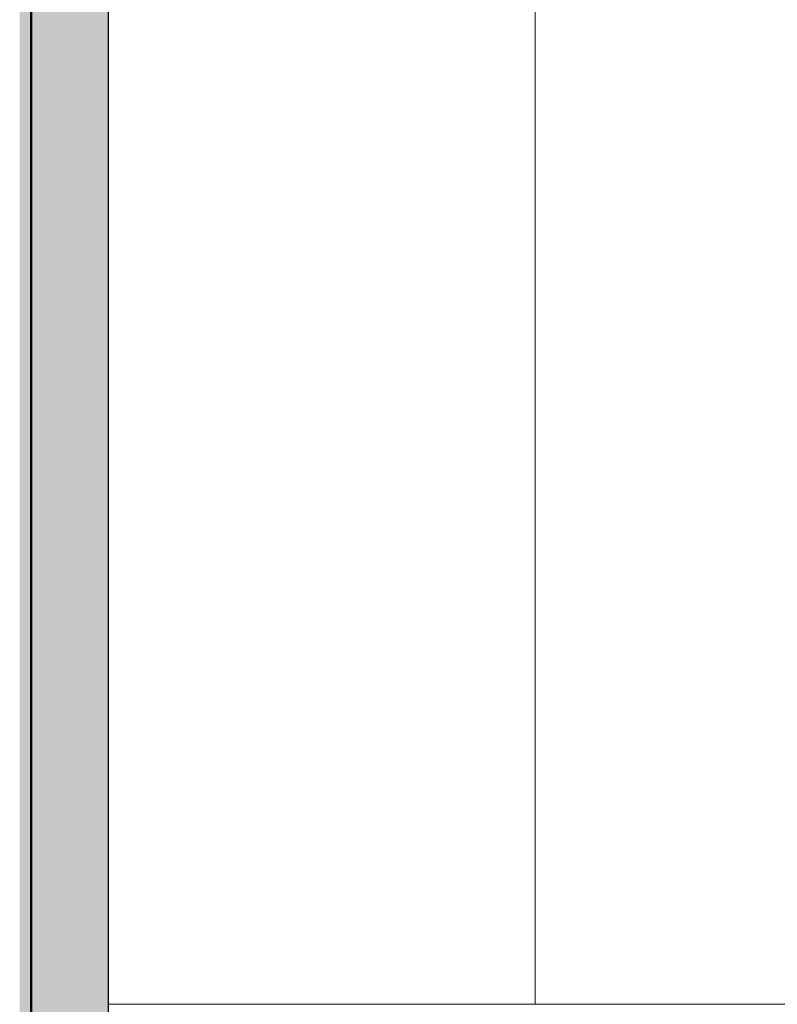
# Model space of a CAD drawing. Header units: metres. Extents: x -9 to 22, y -18.3 to 9.4.
# Tile 17 of 66: x 13.1365 to 13.156, y 0.03 to 0.0554. Entities that reach past the tile are written whole.
import ezdxf

# ---------------------------------------------------------------- set-up
doc = ezdxf.new("R2010")
doc.units = ezdxf.units.M
for name, color, linetype, lineweight in [('A-DOOR', 7, 'Continuous', 5), ('A-FLOR', 7, 'Continuous', 5), ('A-WALL', 7, 'Continuous', 5), ('I-WALL', 7, 'Continuous', 5)]:
    doc.layers.add(name, color=color, linetype=linetype, lineweight=lineweight)

# ---------------------------------------------------------------- blocks, each defined once
blk = doc.blocks.new('PORTINHOLA PARA_1971258-3c0')
at = {"layer": 'A-DOOR'}
blk.add_line((6.186588, 0.03), (6.186588, 0.91), dxfattribs=at)

msp = doc.modelspace()

# ---------------------------------------------------------------- hatches: boundary and pattern name
at = {"layer": 'A-WALL', "true_color": 0xf4f4f4}
msp.add_hatch(color=7, dxfattribs=at).paths.add_polyline_path([(13.138798, -0.02), (13.138798, 0.08), (13.136798, 0.08), (13.136798, -0.02)])
at = {"layer": 'I-WALL', "true_color": 0xdbcc9e}
msp.add_hatch(color=9, dxfattribs=at).paths.add_polyline_path([(13.136798, -0.07), (13.136798, 1.1), (13.136504, 1.1), (13.136504, -0.07)])

# ---------------------------------------------------------------- linework, layer by layer
at = {"layer": 'A-FLOR'}
msp.add_line((13.138798, 0.03), (13.626898, 0.03), dxfattribs=at)
at = {"layer": 'A-WALL', "lineweight": 25}
msp.add_line((13.138798, -0.02), (13.138798, 0.08), dxfattribs=at)
at = {"layer": 'I-WALL', "lineweight": 50}
msp.add_line((13.136798, -0.07), (13.136798, 1.1), dxfattribs=at)

# ---------------------------------------------------------------- block references
at = {"layer": 'A-DOOR'}
msp.add_blockref('PORTINHOLA PARA_1971258-3c0', (6.96321, 0), dxfattribs=at)

doc.saveas('drawing.dxf')
